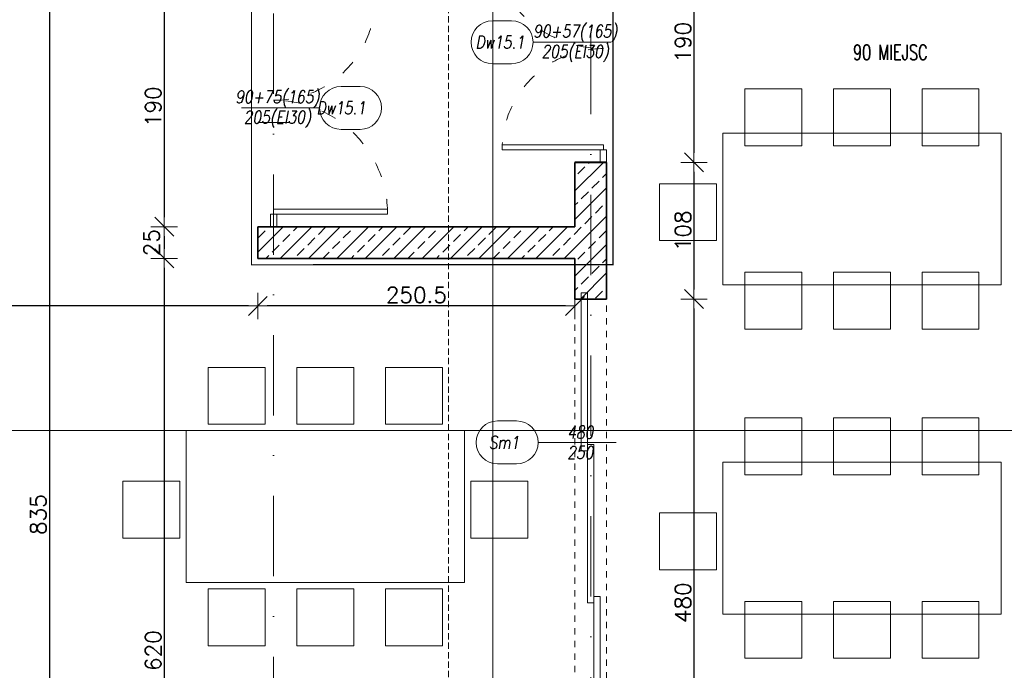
# Model space of a CAD drawing. Header units: millimetres. Extents: x 28291 to 177760, y -399809 to -170937.
# Tile 245 of 256: x 61211 to 61989, y -199179 to -198664. Entities that reach past the tile are written whole.
import ezdxf
from ezdxf.enums import TextEntityAlignment as Align

# ---------------------------------------------------------------- set-up
doc = ezdxf.new("R2010")
doc.units = ezdxf.units.MM
for name, pattern in [('2_3', [1, 0.5, -0.5]), ('ACAD_ISO03W100', [30, 12, -18]), ('CARKOVANA', [7.5, 5, -2.5]), ('DASHDOT', [25.4, 12.7, -6.35, 0, -6.35])]:
    doc.linetypes.add(name, pattern=pattern)
doc.layers.get('0').update_dxf_attribs({"lineweight": 0})
doc.layers.add('!! 0_ramki', color=66, linetype='Continuous', lineweight=9, plot=False)
for name, color, linetype, lineweight in [('!! 1  WYDZIELENIE PPOŻ', 252, 'Continuous', 0), ('!! 1_ proj wyposdażenie', 2, 'Continuous', 5), ('!! 1_drzwi opis', 151, 'Continuous', 9), ('!! 1_OPIS POM NOWE', 140, 'Continuous', 5), ('!! 1_PROJ Sciany', 2, 'Continuous', 40), ('!! 2_drzwi opis', 151, 'Continuous', 9), ('!! wymiary osi', 250, 'Continuous', 9), ('0-osie-liniA', 14, 'DASHDOT', 5)]:
    doc.layers.add(name, color=color, linetype=linetype, lineweight=lineweight)
doc.layers.add('!! 1_ widok', color=4, linetype='Continuous')
for name, color, linetype, lineweight, true_color in [('!! 1_drzwi linia - do wykonania', 7, 'Continuous', 13, 0x000000), ('!! 1_drzwi-linia - zrealizowane', 7, 'Continuous', 5, 0x7a7a7a), ('!! 1_PROJ SCIANY ZREAL - HATCH', 9, 'Continuous', 0, 0x808080), ('!! 1_PROJ ŚCIANY  - zrealizowane', 9, 'Continuous', 35, 0x808080), ('!! 1_Wyburzenia', 252, 'CARKOVANA', 13, 0x696969)]:
    doc.layers.add(name, color=color, linetype=linetype, lineweight=lineweight, true_color=true_color)
doc.styles.add('50', font='ROMANS.shx', dxfattribs={"width": 0.8, "height": 10})
doc.styles.add('ARCHETYP', font='romans.shx', dxfattribs={"height": 15})
doc.styles.add('TXT', font='simplex.shx')
doc.dimstyles.new('DIM50', dxfattribs={"dimscale": 5, "dimtxt": 2.5, "dimasz": 1.5, "dimexe": 0, "dimexo": 0, "dimgap": 0.5, "dimtad": 1, "dimdec": 4, "dimrnd": 0.5, "dimdsep": 46, "dimtxsty": 'TXT', "dimblk1": 'TICK1', "dimblk2": 'TICK1', "dimsah": 1, "dimcen": 0, "dimse1": 1, "dimse2": 1, "dimclrd": 1, "dimclre": 7, "dimclrt": 9, "dimadec": 0, "dimazin": 0, "dimtfac": 1, "dimtdec": 4, "dimtmove": 2, "dimatfit": 3, "dimldrblk": 'TICK1', "dimfxl": 1, "dimtolj": 1, "dimarcsym": 0})

# ---------------------------------------------------------------- blocks, each defined once
blk = doc.blocks.new('drzwi dwuskrzydłowe')
for points in [[(68648.18, -214206.57), (68648.18, -214296.57), (68652.18, -214296.57), (68652.18, -214206.57)], [(68486.18, -214216.57), (68486.18, -214296.57), (68482.18, -214296.57), (68482.18, -214216.57)], [(68482.18, -214294.07), (68472.18, -214294.07), (68472.18, -214299.07), (68482.18, -214299.07)], [(68652.18, -214294.07), (68662.18, -214294.07), (68662.18, -214299.07), (68652.18, -214299.07)]]:
    blk.add_lwpolyline(points, close=True)
at = {"linetype": 'ACAD_ISO03W100', "lineweight": 0}
for centre, radius, start, end in [((68652.18, -214296.57), 90, 90, 180), ((68482.18, -214296.57), 80, 0, 90)]:
    blk.add_arc(centre, radius, start, end, dxfattribs=at)
blk = doc.blocks.new('BLOK OSI')
at = {"layer": '0-osie-liniA', "ltscale": 5}
for points in [[(52592.21142, -193637.0088), (52592.21142, -199860.81919)], [(52842.71142, -198101.5883), (52842.71142, -199860.81919)]]:
    blk.add_lwpolyline(points, dxfattribs=at)
blk = doc.blocks.new('1_ok-opis')
blk.add_line((0, 111.61), (0, 50))
for points in [[(-17, 128.61), (-17, 143.61)], [(17, 128.61), (17, 143.61)]]:
    blk.add_lwpolyline(points)
for centre, start, end in [((0, 143.61), 0, 180), ((0, 128.61), 180, 0)]:
    blk.add_arc(centre, 17, start, end)
at = {"style": 'ARCHETYP'}
for tag, height, rotation, p in [('NR', 12, 90, (0, 136.9)), ('NR', 12, 270, (0, 136.9)), ('SZEROKOŚĆ', 10, 90, (-8, 78.29)), ('WYSOKOŚĆ', 10, 270, (-8, 78.29)), ('WYSOKOŚĆ', 10, 90, (8, 78.29)), ('SZEROKOŚĆ', 10, 270, (8, 78.29))]:
    blk.add_attdef(tag, text='', height=height, rotation=rotation, dxfattribs=at).set_placement(p, align=Align.MIDDLE)
blk = doc.blocks.new('TICK1')
at = {"color": 0}
for p, q in [((0, -1.4), (0, 1.4)), ((0, 0), (-1, 0))]:
    blk.add_line(p, q, dxfattribs=at)
at = {"color": 2}
blk.add_line((-1, -1), (1, 1), dxfattribs=at)
blk = doc.blocks.new('*D3073')
at = {"layer": '!! wymiary osi', "color": 1, "lineweight": -2, "transparency": 16777216}
blk.add_line((61234.91, -198645.63), (61234.91, -199465.59), dxfattribs=at)
at = {"layer": 'DEFPOINTS', "color": 0, "transparency": 16777216}
for p in [(61241.56, -198638.13), (61234.91, -199473.09), (61322.62, -199473.09)]:
    blk.add_point(p, dxfattribs=at)
at = {"layer": '!! wymiary osi', "color": 1, "lineweight": -2, "transparency": 16777216, "xscale": 7.5, "yscale": 7.5, "zscale": 7.5}
for p, rotation in [((61234.91, -198638.13), 90), ((61234.91, -199473.09), 270)]:
    blk.add_blockref('TICK1', p, dxfattribs=dict(at, rotation=rotation))
at = {"layer": '!! wymiary osi', "color": 9, "transparency": 16777216, "insert": (61226.16, -199055.61), "char_height": 12.5, "attachment_point": 5, "rotation": 90, "style": 'TXT'}
blk.add_mtext('\\A1;835', dxfattribs=at)
blk = doc.blocks.new('*D3087')
at = {"layer": '!! wymiary osi', "color": 1, "lineweight": -2, "transparency": 16777216}
blk.add_line((62311.22, -198587.63), (62311.22, -199465.64), dxfattribs=at)
at = {"layer": 'DEFPOINTS', "color": 0, "transparency": 16777216}
for p in [(61934.07, -198580.13), (61939.44, -199473.14), (62311.22, -199473.14)]:
    blk.add_point(p, dxfattribs=at)
at = {"layer": '!! wymiary osi', "color": 1, "lineweight": -2, "transparency": 16777216, "xscale": 7.5, "yscale": 7.5, "zscale": 7.5}
for p, rotation in [((62311.22, -198580.13), 90), ((62311.22, -199473.14), 270)]:
    blk.add_blockref('TICK1', p, dxfattribs=dict(at, rotation=rotation))
at = {"layer": '!! wymiary osi', "color": 9, "transparency": 16777216, "insert": (62302.47, -199026.64), "char_height": 12.5, "attachment_point": 5, "rotation": 90, "style": 'TXT'}
blk.add_mtext('\\A1;893', dxfattribs=at)
blk = doc.blocks.new('*D3089')
at = {"layer": '!! wymiary osi', "color": 1, "lineweight": -2, "transparency": 16777216}
blk.add_line((61744.14, -198594.71), (61744.14, -198769.71), dxfattribs=at)
at = {"layer": 'DEFPOINTS', "color": 0, "transparency": 16777216}
for p in [(61675.07, -198587.21), (61675.07, -198777.21), (61744.14, -198777.21)]:
    blk.add_point(p, dxfattribs=at)
at = {"layer": '!! wymiary osi', "color": 1, "lineweight": -2, "transparency": 16777216, "xscale": 7.5, "yscale": 7.5, "zscale": 7.5}
for p, rotation in [((61744.14, -198587.21), 90), ((61744.14, -198777.21), 270)]:
    blk.add_blockref('TICK1', p, dxfattribs=dict(at, rotation=rotation))
at = {"layer": '!! wymiary osi', "color": 9, "transparency": 16777216, "insert": (61735.39, -198682.21), "char_height": 12.5, "attachment_point": 5, "rotation": 90, "style": 'TXT'}
blk.add_mtext('\\A1;190', dxfattribs=at)
blk = doc.blocks.new('*D3090')
at = {"layer": '!! wymiary osi', "color": 1, "lineweight": -2, "transparency": 16777216}
blk.add_line((61744.14, -198784.71), (61744.14, -198877.78), dxfattribs=at)
at = {"layer": 'DEFPOINTS', "color": 0, "transparency": 16777216}
for p in [(61675.07, -198777.21), (61675.08, -198885.28), (61744.14, -198885.28)]:
    blk.add_point(p, dxfattribs=at)
at = {"layer": '!! wymiary osi', "color": 1, "lineweight": -2, "transparency": 16777216, "xscale": 7.5, "yscale": 7.5, "zscale": 7.5}
for p, rotation in [((61744.14, -198777.21), 90), ((61744.14, -198885.28), 270)]:
    blk.add_blockref('TICK1', p, dxfattribs=dict(at, rotation=rotation))
at = {"layer": '!! wymiary osi', "color": 9, "transparency": 16777216, "insert": (61735.39, -198831.24), "char_height": 12.5, "attachment_point": 5, "rotation": 90, "style": 'TXT'}
blk.add_mtext('\\A1;108', dxfattribs=at)
blk = doc.blocks.new('*D3091')
at = {"layer": '!! wymiary osi', "color": 1, "lineweight": -2, "transparency": 16777216}
blk.add_line((61744.14, -198892.78), (61744.14, -199357.78), dxfattribs=at)
at = {"layer": 'DEFPOINTS', "color": 0, "transparency": 16777216}
for p in [(61675.08, -198885.28), (61675.08, -199365.28), (61744.14, -199365.28)]:
    blk.add_point(p, dxfattribs=at)
at = {"layer": '!! wymiary osi', "color": 1, "lineweight": -2, "transparency": 16777216, "xscale": 7.5, "yscale": 7.5, "zscale": 7.5}
for p, rotation in [((61744.14, -198885.28), 90), ((61744.14, -199365.28), 270)]:
    blk.add_blockref('TICK1', p, dxfattribs=dict(at, rotation=rotation))
at = {"layer": '!! wymiary osi', "color": 9, "transparency": 16777216, "insert": (61735.39, -199125.28), "char_height": 12.5, "attachment_point": 5, "rotation": 90, "style": 'TXT'}
blk.add_mtext('\\A1;480', dxfattribs=at)
blk = doc.blocks.new('*D3093')
at = {"layer": '!! wymiary osi', "color": 1, "lineweight": -2, "transparency": 16777216}
blk.add_line((61642.57, -198890.71), (61407.07, -198890.71), dxfattribs=at)
at = {"layer": 'DEFPOINTS', "color": 0, "transparency": 16777216}
for p in [(61399.57, -198853.16), (61650.07, -198853.15), (61399.57, -198890.71)]:
    blk.add_point(p, dxfattribs=at)
at = {"layer": '!! wymiary osi', "color": 1, "lineweight": -2, "transparency": 16777216, "xscale": 7.5, "yscale": 7.5, "zscale": 7.5, "rotation": 180}
blk.add_blockref('TICK1', (61399.57, -198890.71), dxfattribs=at)
at = {"layer": '!! wymiary osi', "color": 1, "lineweight": -2, "transparency": 16777216, "xscale": 7.5, "yscale": 7.5, "zscale": 7.5}
blk.add_blockref('TICK1', (61650.07, -198890.71), dxfattribs=at)
at = {"layer": '!! wymiary osi', "color": 9, "transparency": 16777216, "insert": (61524.82, -198881.96), "char_height": 12.5, "attachment_point": 5, "style": 'TXT'}
blk.add_mtext('\\A1;250.5', dxfattribs=at)
blk = doc.blocks.new('*D3094')
at = {"layer": '!! wymiary osi', "color": 1, "lineweight": -2, "transparency": 16777216}
blk.add_line((61392.07, -198890.71), (60862.78, -198890.71), dxfattribs=at)
at = {"layer": 'DEFPOINTS', "color": 0, "transparency": 16777216}
for p in [(60855.28, -198852.98), (61399.57, -198853.16), (60855.28, -198890.71)]:
    blk.add_point(p, dxfattribs=at)
at = {"layer": '!! wymiary osi', "color": 1, "lineweight": -2, "transparency": 16777216, "xscale": 7.5, "yscale": 7.5, "zscale": 7.5, "rotation": 180}
blk.add_blockref('TICK1', (60855.28, -198890.71), dxfattribs=at)
at = {"layer": '!! wymiary osi', "color": 1, "lineweight": -2, "transparency": 16777216, "xscale": 7.5, "yscale": 7.5, "zscale": 7.5}
blk.add_blockref('TICK1', (61399.57, -198890.71), dxfattribs=at)
at = {"layer": '!! wymiary osi', "color": 9, "transparency": 16777216, "insert": (61127.43, -198881.96), "char_height": 12.5, "attachment_point": 5, "style": 'TXT'}
blk.add_mtext('\\A1;544.5', dxfattribs=at)
blk = doc.blocks.new('*D3164')
at = {"layer": '!! wymiary osi', "color": 1, "lineweight": -2, "transparency": 16777216}
blk.add_line((61325.63, -198645.63), (61325.63, -198820.63), dxfattribs=at)
at = {"layer": 'DEFPOINTS', "color": 0, "transparency": 16777216}
for p in [(61424.57, -198638.13), (61325.63, -198828.13), (61424.57, -198828.13)]:
    blk.add_point(p, dxfattribs=at)
at = {"layer": '!! wymiary osi', "color": 1, "lineweight": -2, "transparency": 16777216, "xscale": 7.5, "yscale": 7.5, "zscale": 7.5}
for p, rotation in [((61325.63, -198638.13), 90), ((61325.63, -198828.13), 270)]:
    blk.add_blockref('TICK1', p, dxfattribs=dict(at, rotation=rotation))
at = {"layer": '!! wymiary osi', "color": 9, "transparency": 16777216, "insert": (61316.88, -198733.13), "char_height": 12.5, "attachment_point": 5, "rotation": 90, "style": 'TXT'}
blk.add_mtext('\\A1;190', dxfattribs=at)
blk = doc.blocks.new('*D3165')
at = {"layer": '!! wymiary osi', "color": 1, "lineweight": -2, "transparency": 16777216}
blk.add_line((61325.63, -198835.63), (61325.63, -198845.63), dxfattribs=at)
at = {"layer": 'DEFPOINTS', "color": 0, "transparency": 16777216}
for p in [(61399.57, -198828.13), (61325.63, -198853.13), (61399.57, -198853.13)]:
    blk.add_point(p, dxfattribs=at)
at = {"layer": '!! wymiary osi', "color": 1, "lineweight": -2, "transparency": 16777216, "xscale": 7.5, "yscale": 7.5, "zscale": 7.5}
for p, rotation in [((61325.63, -198828.13), 90), ((61325.63, -198853.13), 270)]:
    blk.add_blockref('TICK1', p, dxfattribs=dict(at, rotation=rotation))
at = {"layer": '!! wymiary osi', "color": 9, "transparency": 16777216, "insert": (61315.63, -198840.63), "char_height": 12.5, "attachment_point": 5, "rotation": 90, "style": 'TXT'}
blk.add_mtext('\\A1;25', dxfattribs=at)
blk = doc.blocks.new('*D3659')
at = {"layer": '!! wymiary osi', "color": 1, "lineweight": -2, "transparency": 16777216}
blk.add_line((61325.63, -198860.63), (61325.63, -199465.62), dxfattribs=at)
at = {"layer": 'DEFPOINTS', "color": 0, "transparency": 16777216}
for p in [(61399.57, -198853.13), (61325.63, -199473.12), (61363.35, -199473.12)]:
    blk.add_point(p, dxfattribs=at)
at = {"layer": '!! wymiary osi', "color": 1, "lineweight": -2, "transparency": 16777216, "xscale": 7.5, "yscale": 7.5, "zscale": 7.5}
for p, rotation in [((61325.63, -198853.13), 90), ((61325.63, -199473.12), 270)]:
    blk.add_blockref('TICK1', p, dxfattribs=dict(at, rotation=rotation))
at = {"layer": '!! wymiary osi', "color": 9, "transparency": 16777216, "insert": (61316.88, -199163.12), "char_height": 12.5, "attachment_point": 5, "rotation": 90, "style": 'TXT'}
blk.add_mtext('\\A1;620', dxfattribs=at)
blk = doc.blocks.new('oznaczenie przekroi')
at = {"layer": '!! 1_Wyburzenia'}
blk.add_lwpolyline([(88789.92, -193651.73), (88789.92, -199799.74)], dxfattribs=at)

msp = doc.modelspace()

# ---------------------------------------------------------------- hatches: boundary and pattern name
at = {"layer": '!! 1_PROJ SCIANY ZREAL - HATCH'}
h = msp.add_hatch(dxfattribs=at)
h.set_pattern_fill('ANSI33', color=256, scale=2.5)
h.paths.add_polyline_path([(61650.06965, -198777.20773), (61675.06965, -198777.20773), (61675.06599, -198885.27636), (61650.06871, -198885.27782), (61650.06894, -198853.13228), (61399.56735, -198853.14701), (61399.56588, -198828.13034), (61650.06921, -198828.13228)])

# ---------------------------------------------------------------- linework, layer by layer
at = {"layer": '!! 0_ramki'}
for points in [[(60100.28509, -198989.2122), (60100.28509, -194789.2122), (63070.28509, -194789.2122), (63120.28509, -198989.2122)], [(57385.28509, -197123.38038), (61585.28509, -197123.38038), (61585.28509, -200093.38038), (57385.28509, -200093.38038)]]:
    msp.add_lwpolyline(points, close=True, dxfattribs=at)
at = {"layer": '!! 1  WYDZIELENIE PPOŻ', "color": 20, "linetype": '2_3', "ltscale": 10, "true_color": 0xf65c09, "const_width": 1}
msp.add_lwpolyline([(61680.06966, -198858.12222), (61394.57367, -198858.15779), (61394.57367, -198643.12421), (60860.60069, -198643.12424), (60860.50947, -199468.13431), (61678.41568, -199468.13432), (61680.06965, -199468.34503), (62592.56778, -199468.08791), (62593.21565, -198093.74063), (62280.06965, -198093.74063), (62280.06965, -198398.62886), (62010.51687, -198398.58903), (62010.51687, -198473.62813), (61944.06965, -198473.62813), (61944.06965, -198585.15717), (61680.06966, -198583.65717), (61680.06966, -198858.12241)], dxfattribs=at)
at = {"layer": '!! 1_ proj wyposdażenie'}
for points in [[(61784.29872, -198719.03336), (61829.29872, -198719.03336), (61829.29872, -198764.03336), (61784.29872, -198764.03336)], [(61899.29872, -198719.03336), (61854.29872, -198719.03336), (61854.29872, -198764.03336), (61899.29872, -198764.03336)], [(61969.29872, -198719.03336), (61924.29872, -198719.03336), (61924.29872, -198764.03336), (61969.29872, -198764.03336)], [(61766.79872, -198754.03336), (61986.79872, -198754.03336), (61986.79872, -198874.03336), (61766.79872, -198874.03336)], [(61716.79872, -198839.03336), (61716.79872, -198794.03336), (61761.79872, -198794.03336), (61761.79872, -198839.03336)], [(61784.29872, -198909.03336), (61829.29872, -198909.03336), (61829.29872, -198864.03336), (61784.29872, -198864.03336)], [(61899.29872, -198909.03336), (61854.29872, -198909.03336), (61854.29872, -198864.03336), (61899.29872, -198864.03336)], [(61969.29872, -198909.03336), (61924.29872, -198909.03336), (61924.29872, -198864.03336), (61969.29872, -198864.03336)], [(61360.42806, -198939.2146), (61405.42806, -198939.2146), (61405.42806, -198984.2146), (61360.42806, -198984.2146)], [(61475.42806, -198939.2146), (61430.42806, -198939.2146), (61430.42806, -198984.2146), (61475.42806, -198984.2146)], [(61545.42806, -198939.2146), (61500.42806, -198939.2146), (61500.42806, -198984.2146), (61545.42806, -198984.2146)], [(61784.29872, -198979.2146), (61829.29872, -198979.2146), (61829.29872, -199024.2146), (61784.29872, -199024.2146)], [(61899.29872, -198979.2146), (61854.29872, -198979.2146), (61854.29872, -199024.2146), (61899.29872, -199024.2146)], [(61969.29872, -198979.2146), (61924.29872, -198979.2146), (61924.29872, -199024.2146), (61969.29872, -199024.2146)], [(61342.92806, -198989.2146), (61562.92806, -198989.2146), (61562.92806, -199109.2146), (61342.92806, -199109.2146)], [(61766.79872, -199014.2146), (61986.79872, -199014.2146), (61986.79872, -199134.2146), (61766.79872, -199134.2146)], [(61292.92806, -199074.2146), (61292.92806, -199029.2146), (61337.92806, -199029.2146), (61337.92806, -199074.2146)], [(61612.92806, -199074.2146), (61612.92806, -199029.2146), (61567.92806, -199029.2146), (61567.92806, -199074.2146)], [(61716.79872, -199099.2146), (61716.79872, -199054.2146), (61761.79872, -199054.2146), (61761.79872, -199099.2146)], [(61360.42806, -199159.2146), (61405.42806, -199159.2146), (61405.42806, -199114.2146), (61360.42806, -199114.2146)], [(61475.42806, -199159.2146), (61430.42806, -199159.2146), (61430.42806, -199114.2146), (61475.42806, -199114.2146)], [(61545.42806, -199159.2146), (61500.42806, -199159.2146), (61500.42806, -199114.2146), (61545.42806, -199114.2146)], [(61784.29872, -199169.2146), (61829.29872, -199169.2146), (61829.29872, -199124.2146), (61784.29872, -199124.2146)], [(61899.29872, -199169.2146), (61854.29872, -199169.2146), (61854.29872, -199124.2146), (61899.29872, -199124.2146)], [(61969.29872, -199169.2146), (61924.29872, -199169.2146), (61924.29872, -199124.2146), (61969.29872, -199124.2146)]]:
    msp.add_lwpolyline(points, close=True, dxfattribs=at)
at = {"layer": '!! 1_ widok'}
for points in [[(61424.56735, -198828.13053), (61399.56735, -198828.13053)], [(61412.06735, -198828.13053), (61424.56735, -198828.13053)]]:
    msp.add_lwpolyline(points, dxfattribs=at)
at = {"layer": '!! 1_drzwi-linia - zrealizowane', "linetype": '2_3', "ltscale": 10}
for points in [[(61650.06871, -198885.27782), (61650.06869, -199365.27709)], [(61675.07598, -199365.27709), (61675.07599, -198885.27709)]]:
    msp.add_lwpolyline(points, dxfattribs=at)
at = {"layer": '!! 1_drzwi-linia - zrealizowane'}
for points in [[(61655.06965, -199005.27708), (61655.06965, -198880.27708), (61660.06965, -198880.27708), (61660.06965, -199005.27708)], [(61660.06965, -199125.27708), (61660.06965, -199000.27708), (61665.06965, -199000.27708), (61665.06965, -199125.27708)], [(61665.06965, -199245.27709), (61665.06965, -199120.27709), (61670.06965, -199120.27709), (61670.06965, -199245.27709)]]:
    msp.add_lwpolyline(points, close=True, dxfattribs=at)
at = {"layer": '!! 1_PROJ Sciany'}
msp.add_lwpolyline([(61675.06965, -198777.20773), (61650.06965, -198777.20773)], dxfattribs=at)
at = {"layer": '!! 1_PROJ SCIANY ZREAL - HATCH'}
msp.add_lwpolyline([(61650.06965, -198777.20773), (61675.06965, -198777.20773), (61675.06599, -198885.27636), (61650.06871, -198885.27782), (61650.06894, -198853.13228), (61399.56735, -198853.14701), (61399.56588, -198828.13034), (61650.06921, -198828.13228)], close=True, dxfattribs=at)
at = {"layer": '!! 1_PROJ ŚCIANY  - zrealizowane'}
for p, q in [((61650.06965, -198777.20773), (61650.06965, -198828.13228)), ((61675.06965, -198777.20773), (61675.06965, -198885.27709)), ((61650.06965, -198853.13228), (61650.06965, -198885.27709))]:
    msp.add_line(p, q, dxfattribs=at)
for points in [[(61675.06965, -198777.20773), (61650.06965, -198777.20773)], [(61399.56588, -198828.13034), (61399.56735, -198853.13053)], [(61399.56735, -198828.13034), (61650.06921, -198828.13228)], [(61399.56735, -198853.13053), (61650.06921, -198853.13228)], [(61650.06966, -198885.27709), (61675.06966, -198885.27709)]]:
    msp.add_lwpolyline(points, dxfattribs=at)
msp.add_lwpolyline([(61399.56735, -198745.63053), (61424.56735, -198745.63053)])

# ---------------------------------------------------------------- block references
at = {"layer": '!! 1_drzwi linia - do wykonania'}
for p, rotation in [((-152624.00395, -267249.38972), 90), ((275708.64095, -130165.94837), 270)]:
    msp.add_blockref('drzwi dwuskrzydłowe', p, dxfattribs=dict(at, rotation=rotation))
at = {"layer": '!! 1_drzwi opis'}
ref = msp.add_blockref('1_ok-opis', (61732.60872, -198998.56086), dxfattribs=dict(at, rotation=90.00000361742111))
ref.add_attrib('WYSOKOŚĆ', '480', dxfattribs={"layer": '0', "height": 10, "rotation": 0.00000362, "style": '50', "oblique": 10, "width": 0.8}).set_placement((61654.31786, -198990.56086), align=Align.MIDDLE)
ref.add_attrib('SZEROKOŚĆ', '250', dxfattribs={"layer": '0', "height": 10, "rotation": 0.00000362, "style": '50', "oblique": 10, "width": 0.8}).set_placement((61654.31786, -199006.56086), align=Align.MIDDLE)
ref.add_attrib('NR', 'Sm1', dxfattribs={"layer": '0', "height": 10, "rotation": 0.00000362, "style": '50', "oblique": 10, "width": 0.8}).set_placement((61593.99542, -198998.56087), align=Align.MIDDLE)
at = {"layer": '!! 1_drzwi-linia - zrealizowane'}
msp.add_blockref('BLOK OSI', (8819.85593, 61.46017), dxfattribs=at)
at = {"layer": '!! 1_Wyburzenia'}
msp.add_blockref('oznaczenie przekroi', (-27239.68678, 0), dxfattribs=at)
at = {"layer": '!! 2_drzwi opis'}
ref = msp.add_blockref('1_ok-opis', (61728.60071, -198682.21364), dxfattribs=dict(at, xscale=-1, rotation=89.99999638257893))
ref.add_attrib('SZEROKOŚĆ', '205(EI30)', dxfattribs={"layer": '0', "height": 10, "rotation": 359.99999638, "style": '50', "oblique": 10, "width": 0.8}).set_placement((61650.30985, -198690.21364), align=Align.MIDDLE)
ref.add_attrib('WYSOKOŚĆ', '90+57(165)', dxfattribs={"layer": '0', "height": 10, "rotation": 359.99999638, "style": '50', "oblique": 10, "width": 0.8}).set_placement((61650.30986, -198674.21364), align=Align.MIDDLE)
ref.add_attrib('NR', 'Dw15.1', dxfattribs={"layer": '0', "height": 10, "rotation": 359.99999638, "style": '50', "oblique": 10, "width": 0.8}).set_placement((61590.88378, -198682.21363), align=Align.MIDDLE)
ref = msp.add_blockref('1_ok-opis', (61336.73846, -198734.13075), dxfattribs=dict(at, xscale=-1, rotation=269.9999963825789))
ref.add_attrib('WYSOKOŚĆ', '90+75(165)', dxfattribs={"layer": '0', "height": 10, "rotation": 359.99999638, "style": '50', "oblique": 10, "width": 0.8}).set_placement((61415.02932, -198726.13075), align=Align.MIDDLE)
ref.add_attrib('SZEROKOŚĆ', '205(EI30)', dxfattribs={"layer": '0', "height": 10, "rotation": 359.99999638, "style": '50', "oblique": 10, "width": 0.8}).set_placement((61415.02932, -198742.13075), align=Align.MIDDLE)
ref.add_attrib('NR', 'Dw15.1', dxfattribs={"layer": '0', "height": 10, "rotation": 359.99999638, "style": '50', "oblique": 10, "width": 0.8}).set_placement((61465.34971, -198734.13076), align=Align.MIDDLE)

# ---------------------------------------------------------------- texts
at = {"layer": '!! 1_OPIS POM NOWE', "style": 'TXT', "width": 0.7}
msp.add_text('90 MIEJSC', height=12, dxfattribs=at).set_placement((61899.25609, -198696.21836), align=Align.CENTER)

# ---------------------------------------------------------------- dimensions: what is measured, and where the dimension line sits
at = {"layer": '!! wymiary osi'}
for base, p1, p2, picture, middle in [((62311.22171, -199473.14487), (61934.06965, -198580.12813), (61939.44144, -199473.14487), '*D3087', (62302.47171, -199026.6365)), ((61744.14095, -198777.20773), (61675.06965, -198587.20756), (61675.06966, -198777.20773), '*D3089', (61735.39095, -198682.20765)), ((61234.90845, -199473.08556), (61241.56259, -198638.13053), (61322.61639, -199473.08556), '*D3073', (61226.15845, -199055.60805)), ((61325.63258, -198828.13146), (61424.56735, -198638.13053), (61424.57282, -198828.13146), '*D3164', (61316.88258, -198733.13099)), ((61744.14095, -198885.27636), (61675.06966, -198777.20773), (61675.07598, -198885.27636), '*D3090', (61735.39095, -198831.24204)), ((61325.63258, -198853.13053), (61399.56588, -198828.13034), (61399.5657, -198853.13053), '*D3165', (61315.63258, -198840.63043)), ((61325.63258, -199473.11521), (61399.5657, -198853.13053), (61363.34558, -199473.11521), '*D3659', (61316.88258, -199163.12287)), ((61744.14095, -199365.27709), (61675.07598, -198885.27636), (61675.07598, -199365.27709), '*D3091', (61735.39095, -199125.27672))]:
    dim = msp.add_linear_dim(base=base, p1=p1, p2=p2, angle=90, dimstyle='DIM50', dxfattribs=at)
    dim.commit()
    dim.dimension.update_dxf_attribs({"geometry": picture, "text_midpoint": middle})
for base, p1, p2, picture, middle in [((60855.28333, -198890.70529), (61399.56735, -198853.16349), (60855.28333, -198852.98433), '*D3094', (61127.42534, -198881.95529)), ((61399.56735, -198890.70529), (61650.06894, -198853.14875), (61399.56735, -198853.16349), '*D3093', (61524.81814, -198881.95529))]:
    dim = msp.add_linear_dim(base=base, p1=p1, p2=p2, dimstyle='DIM50', dxfattribs=at)
    dim.commit()
    dim.dimension.update_dxf_attribs({"geometry": picture, "text_midpoint": middle})

doc.saveas('drawing.dxf')
